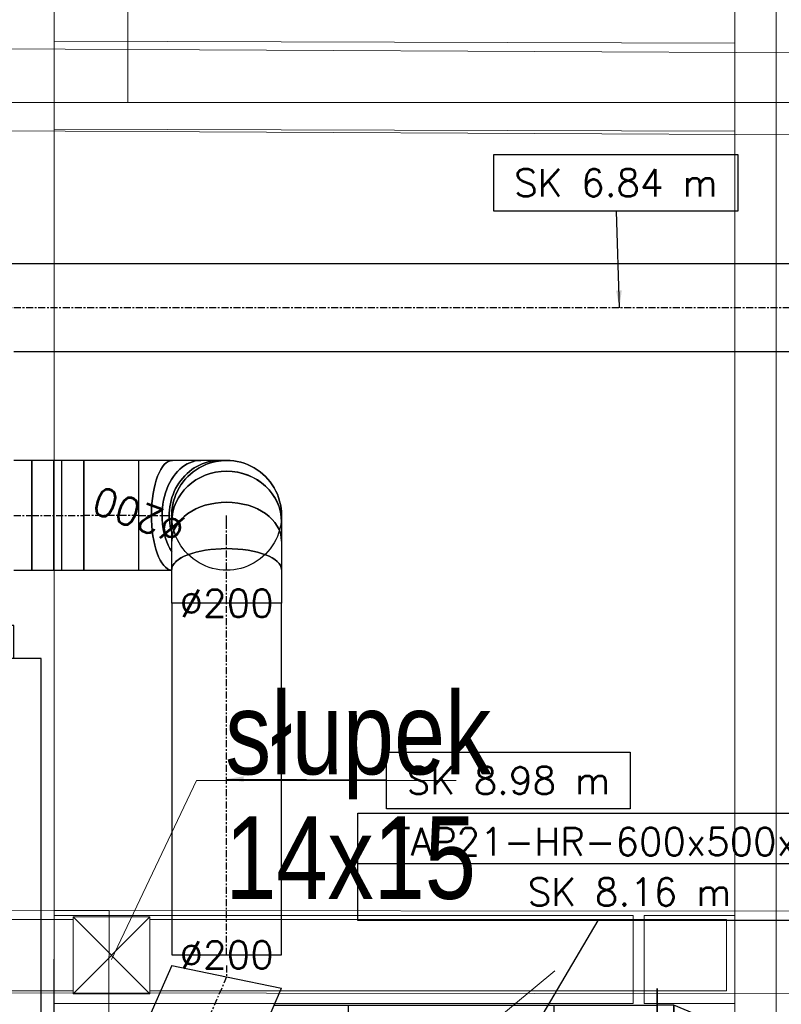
# Model space of a CAD drawing. Header units: millimetres. Extents: x -573548 to 674770, y -246895 to -89040.
# Tile 188 of 199: x 100714 to 102101, y -172915 to -171123. Entities that reach past the tile are written whole.
import ezdxf
from ezdxf.enums import TextEntityAlignment as Align

# ---------------------------------------------------------------- set-up
doc = ezdxf.new("R2010")
doc.units = ezdxf.units.MM
doc.linetypes.add('Oś', pattern=[22.225, 12.7, -3.175, 3.175, -3.175])
for name, color, linetype, lineweight in [('A.05 RZUT PODDASZA_is$0$opisy inne_Nr_pióra__1', 8, 'Continuous', 9), ('A.05 RZUT PODDASZA_is$0$OSIE_Nr_pióra__1', 8, 'Continuous', 9), ('A.05 RZUT PODDASZA_is$0$platew_Nr_pióra__1', 8, 'Continuous', 9), ('A.05 RZUT PODDASZA_is$0$podwaliny_Nr_pióra__7', 8, 'Continuous', 9), ('A.05 RZUT PODDASZA_is$0$Structural - Grid', 8, 'Continuous', 9), ('A.05 RZUT PODDASZA_is$0$Structural - Grid_Nr_pióra__17', 8, 'Continuous', 9), ('A.05 RZUT PODDASZA_is$0$WIDOK_Nr_pióra__1', 8, 'Continuous', 9), ('A.05 RZUT PODDASZA_is$0$wiezba_Nr_pióra__1', 8, 'Continuous', 9), ('A.05 RZUT PODDASZA_is$0$wiezba_Nr_pióra__2', 8, 'Continuous', 9), ('A.05 RZUT PODDASZA_is$0$wiezba_Nr_pióra__41', 8, 'Continuous', 9), ('FLUID-CZERPNY', 7, 'Continuous', 30)]:
    doc.layers.add(name, color=color, linetype=linetype, lineweight=lineweight)
for name, color, linetype in [('FLUID-CZERPNY-50-INF', 7, 'Continuous'), ('FLUID-W2', 7, 'Continuous'), ('FLUID-W2-50-DIM', 7, 'Continuous'), ('FLUID-W2-50-INF', 7, 'Continuous'), ('FLUID-W2-SYM', 7, 'Continuous')]:
    doc.layers.add(name, color=color, linetype=linetype)
doc.styles.add('A.05 RZUT PODDASZA_is$0$STYL_AUTOMATYCZNY_1', font='Arial.ttf')
doc.styles.add('A.05 RZUT PODDASZA_is$0$STYL_AUTOMATYCZNY_6', font='Arial.ttf', dxfattribs={"width": 0.7})
doc.styles.add('FDBES', font='simplex.shx')
doc.dimstyles.new('FDBES', dxfattribs={"dimscale": 50, "dimtxt": 4, "dimasz": 2.5, "dimexe": 0.8, "dimexo": 2, "dimgap": 1, "dimtad": 1, "dimdsep": 46, "dimtxsty": 'FDBES', "dimcen": 2.5, "dimclrd": 4, "dimclre": 5, "dimadec": 0, "dimazin": 0, "dimtfac": 1, "dimtmove": 0, "dimatfit": 3, "dimfxl": 1, "dimarcsym": 0})

# ---------------------------------------------------------------- blocks, each defined once
blk = doc.blocks.new('A.05 RZUT PODDASZA_is$0$Standardowy znacznik osi')
at = {"layer": 'A.05 RZUT PODDASZA_is$0$Structural - Grid_Nr_pióra__17'}
blk.add_line((1000, 0), (17855.4, 0), dxfattribs=at)
at = {"layer": 'A.05 RZUT PODDASZA_is$0$Structural - Grid_Nr_pióra__17', "style": 'A.05 RZUT PODDASZA_is$0$STYL_AUTOMATYCZNY_1'}
for tag, p in [('AC_MarkerText_1_0', (5, -80)), ('AC_MarkerText_1_1', (19360.4, -80))]:
    blk.add_attdef(tag, text='', height=350, rotation=270, dxfattribs=at).set_placement(p, align=Align.TOP_CENTER)
blk = doc.blocks.new('A.05 RZUT PODDASZA_is')
at = {"layer": 'A.05 RZUT PODDASZA_is$0$opisy inne_Nr_pióra__1'}
blk.add_line((100862.1, -95981.7), (100862.1, -96273.8), dxfattribs=at)
for points in [[(100832.3, -97833.8), (100987.1, -97507.8), (101459.7, -97507.8)], [(100221.9, -97854.1), (100714.6, -98133.8), (101302.5, -98133.8), (101639.3, -97854.1)]]:
    blk.add_lwpolyline(points, dxfattribs=at)
at = {"layer": 'A.05 RZUT PODDASZA_is$0$OSIE_Nr_pióra__1'}
for p, q in [((102042.6, -93185.2), (102042.6, -105475.2)), ((107812.3, -96273.8), (96774.8, -96273.8))]:
    blk.add_line(p, q, dxfattribs=at)
at = {"layer": 'A.05 RZUT PODDASZA_is$0$platew_Nr_pióra__1'}
for p, q in [((90752.3, -96126.8), (113537.6, -96240.3)), ((90902.6, -96276.7), (113537.6, -96389.2)), ((92557.2, -97735), (112127.3, -97757.3)), ((92708.3, -97885.2), (112127.3, -97907.3))]:
    blk.add_line(p, q, dxfattribs=at)
at = {"layer": 'A.05 RZUT PODDASZA_is$0$podwaliny_Nr_pióra__7'}
for points in [[(101967.6, -96165.9), (100727.6, -96162.2)], [(100727.6, -96322.2), (101967.6, -96325.9)], [(100727.6, -97913.8), (101782.3, -97913.8), (101782.3, -97753.8), (100727.6, -97753.8)], [(101967.6, -97753.8), (101802.3, -97753.8), (101802.3, -97913.8), (101967.6, -97913.8)]]:
    blk.add_lwpolyline(points, dxfattribs=at)
at = {"layer": 'A.05 RZUT PODDASZA_is$0$WIDOK_Nr_pióra__1'}
blk.add_lwpolyline([(100727.8, -97744.4), (100827.8, -97744.4), (100817.2, -100752.6), (100717.2, -100752.6)], close=True, dxfattribs=at)
at = {"layer": 'A.05 RZUT PODDASZA_is$0$wiezba_Nr_pióra__1'}
for points in [[(100762.3, -97890.9), (99712.3, -97890.9), (99712.3, -97760.9), (100762.3, -97760.9)], [(100902.3, -97890.9), (101952.3, -97890.9), (101952.3, -97760.9), (100902.3, -97760.9)]]:
    blk.add_lwpolyline(points, close=True, dxfattribs=at)
at = {"layer": 'A.05 RZUT PODDASZA_is$0$wiezba_Nr_pióra__2'}
for p, q in [((100727.6, -93185.2), (100727.6, -105475.2)), ((101967.6, -93185.2), (101967.6, -105475.2))]:
    blk.add_line(p, q, dxfattribs=at)
at = {"layer": 'A.05 RZUT PODDASZA_is$0$wiezba_Nr_pióra__41'}
for p, q in [((100902.3, -97895.9), (100762.3, -97755.9)), ((100902.3, -97755.9), (100762.3, -97895.9))]:
    blk.add_line(p, q, dxfattribs=at)
blk.add_lwpolyline([(100902.3, -97895.9), (100762.3, -97895.9), (100762.3, -97755.9), (100902.3, -97755.9)], close=True, dxfattribs=at)
at = {"layer": 'A.05 RZUT PODDASZA_is$0$Structural - Grid', "zscale": 1000, "rotation": 90}
blk.add_blockref('A.05 RZUT PODDASZA_is$0$Standardowy znacznik osi', (101967.3, -108395.1), dxfattribs=at)
at = {"layer": 'A.05 RZUT PODDASZA_is$0$opisy inne_Nr_pióra__1', "insert": (101039.2, -97346.6), "char_height": 150, "attachment_point": 1, "line_spacing_factor": 0.906268, "style": 'A.05 RZUT PODDASZA_is$0$STYL_AUTOMATYCZNY_6'}
blk.add_mtext('\\A1;{\\pql;\\fArial|b0|i0|c238|p0;\\W0.800000;słupek\\P\\pql;\\fArial|b0|i0|c238|p0;\\W0.800000;14x15}', dxfattribs=at)
blk = doc.blocks.new('*U60469')
at = {"color": 150, "linetype": 'Continuous', "lineweight": -2}
for p, q in [((-375, 330), (-375, 300)), ((-375, 300), (-375, -300)), ((375, 179.3), (375, 179.2)), ((375, 179.2), (375, -300)), ((-375, -300), (-375, -330)), ((375, -300), (375, -330))]:
    blk.add_line(p, q, dxfattribs=at)
at = {"color": 0, "linetype": 'ByBlock', "lineweight": -2}
for p, q in [((322.5, 300), (-375, 300)), ((-375, -300), (375, -300))]:
    blk.add_line(p, q, dxfattribs=at)
at = {"color": 150, "linetype": 'Continuous', "lineweight": -3}
for p, q in [((-187.5, 0), (-187.5, 300)), ((187.5, 0), (187.5, 300)), ((0, 0), (0, -300))]:
    blk.add_line(p, q, dxfattribs=at)
blk = doc.blocks.new('*U46225')
at = {"color": 6, "linetype": 'Continuous', "lineweight": -2}
for p, q in [((-1132.5, 0), (-1132.5, 80)), ((1132.5, 80), (1132.5, 0)), ((1132.5, 80), (1132.5, 80)), ((-1132.5, -80), (-1132.5, 0)), ((1132.5, 0), (1132.5, -20.5))]:
    blk.add_line(p, q, dxfattribs=at)
at = {"color": 0, "linetype": 'ByBlock', "lineweight": -2}
for p, q in [((-1132.5, 80), (1132.5, 80)), ((1102.8, -80), (-1132.5, -80))]:
    blk.add_line(p, q, dxfattribs=at)
at = {"layer": 'FLUID-W2-SYM', "color": 7, "linetype": 'Oś', "lineweight": -3}
for q in [(1132.5, 0), (-1132.3, 0)]:
    blk.add_line((-1132.5, 0), q, dxfattribs=at)
blk = doc.blocks.new('*U60467')
at = {"color": 0, "linetype": 'ByBlock', "lineweight": -2}
for p, q in [((-690, 207.5), (-690, 157.5)), ((690, 207.5), (-690, 207.5)), ((690, 0), (690, 207.5)), ((-690, 157.5), (-750, 157.5)), ((750, 157.5), (690, 157.5)), ((690, -207.5), (690, 0)), ((-750, -157.5), (-690, -157.5)), ((-690, -157.5), (-690, -207.5)), ((690, -157.5), (750, -157.5)), ((-690, -207.5), (690, -207.5))]:
    blk.add_line(p, q, dxfattribs=at)
at = {"color": 6, "linetype": 'Continuous', "lineweight": -2}
for p, q in [((-750, 157.5), (-750, 0)), ((750, 0), (750, 157.5)), ((-750, 0), (-750, -157.5)), ((750, -157.5), (750, 0))]:
    blk.add_line(p, q, dxfattribs=at)
at = {"color": 6, "linetype": 'Continuous', "lineweight": -3}
for p, q in [((-690, 0), (-690, 157.5)), ((-690, -157.5), (-690, 0))]:
    blk.add_line(p, q, dxfattribs=at)
at = {"layer": 'FLUID-W2-SYM', "color": 7, "linetype": 'Oś', "lineweight": -3}
for p in [(-750, 0), (749.8, 0)]:
    blk.add_line(p, (750, 0), dxfattribs=at)
blk = doc.blocks.new('*U46210')
at = {"color": 6, "linetype": 'Continuous', "lineweight": -2}
for p, q in [((0, 190, 100), (0, 190)), ((0, 190), (0, 190, -100))]:
    blk.add_line(p, q, dxfattribs=at)
at = {"color": 0, "linetype": 'ByBlock', "lineweight": -2}
for p, q in [((0, 157.5, 100), (0, 190, 100)), ((0, 190, -100), (0, 157.5, -100))]:
    blk.add_line(p, q, dxfattribs=at)
at = {"color": 6, "linetype": 'Continuous', "lineweight": -3, "extrusion": (1, 1.83697e-16, -8.39587e-29)}
blk.add_ellipse((0, 0), major_axis=(0, 125), ratio=1, start_param=0, end_param=3.141593, dxfattribs=at)
at = {"color": 6, "linetype": 'Continuous', "lineweight": -3, "extrusion": (1, 1.83697e-16, 3.00215e-29)}
blk.add_ellipse((0, 0), major_axis=(0, -125), ratio=1, start_param=0, end_param=3.141593, dxfattribs=at)
at = {"color": 6, "linetype": 'Continuous', "lineweight": -3, "extrusion": (-1, -1.83697e-16, -3.00215e-29)}
blk.add_ellipse((0, 0), major_axis=(0, -125), ratio=1, start_param=0, end_param=3.141593, dxfattribs=at)
at = {"color": 6, "linetype": 'Continuous', "lineweight": -3, "extrusion": (-1, -1.83697e-16, 8.39587e-29)}
blk.add_ellipse((0, 0), major_axis=(0, 125), ratio=1, start_param=0, end_param=3.141593, dxfattribs=at)
at = {"layer": 'FLUID-W2-SYM', "color": 7, "linetype": 'Oś', "lineweight": -3}
blk.add_line((0, 157.5), (0, 190), dxfattribs=at)
blk = doc.blocks.new('*U46300')
at = {"color": 0, "linetype": 'ByBlock', "lineweight": -2}
for p, q in [((0, 29.8, 100), (0, 17.8, 100)), ((0, 17.8, 100), (0, -16.9, 100)), ((0, -16.9, 100), (0, -68.8, 100)), ((0, -68.8, 100), (0, -130, 100)), ((0, -130, -100), (0, -70, -100))]:
    blk.add_line(p, q, dxfattribs=at)
at = {"color": 6, "linetype": 'Continuous', "lineweight": -2}
blk.add_line((0, -130, -100), (0, -130, 100), dxfattribs=at)
at = {"color": 6, "linetype": 'Continuous', "lineweight": -2, "extrusion": (-1, 1.60677e-16, 1.0951e-19)}
blk.add_ellipse((0, 30), major_axis=(0, -100, -0.2), ratio=1, start_param=0, end_param=1.573002, dxfattribs=at)
at = {"color": 6, "linetype": 'Continuous', "lineweight": -3, "extrusion": (-1, 1.60812e-16, -6.12323e-17)}
for centre, ratio, start_param in [((0, 17.8), 0.92388, 1.255036), ((0, -16.9), 0.707107, 0.850289), ((0, -68.8), 0.382683, 0.032129)]:
    blk.add_ellipse(centre, major_axis=(0, 0, -100), ratio=ratio, start_param=start_param, end_param=3.141593, dxfattribs=at)
at = {"color": 6, "linetype": 'Continuous', "lineweight": -3, "extrusion": (1, -1.60812e-16, 6.12323e-17)}
for centre, ratio, end_param in [((0, 17.8), 0.92388, 1.886557), ((0, -16.9), 0.707107, 2.291304), ((0, -68.8), 0.382683, 3.109464)]:
    blk.add_ellipse(centre, major_axis=(0, 0, 100), ratio=ratio, start_param=0, end_param=end_param, dxfattribs=at)
at = {"layer": 'FLUID-W2-SYM', "color": 7, "linetype": 'Oś', "lineweight": -3}
blk.add_line((0, -130), (0, -70), dxfattribs=at)
blk = doc.blocks.new('*U46278')
at = {"color": 0, "linetype": 'ByBlock', "lineweight": -2}
for p, q in [((47.5, 0, -100), (-47.5, 0, -100)), ((-47.5, 0, 100), (47.5, 0, 100))]:
    blk.add_line(p, q, dxfattribs=at)
at = {"color": 6, "linetype": 'Continuous', "lineweight": -2}
for p, q in [((-47.5, 0, -100), (-47.5, 0, 100)), ((47.5, 0, 100), (47.5, 0, -100))]:
    blk.add_line(p, q, dxfattribs=at)
at = {"color": 6, "linetype": 'Continuous', "lineweight": -3}
for p, q in [((-7.5, 0, 100), (-7.5, 0, -100)), ((7.5, 0, 100), (7.5, 0, -100))]:
    blk.add_line(p, q, dxfattribs=at)
at = {"layer": 'FLUID-W2-SYM', "color": 7, "linetype": 'Oś', "lineweight": -3}
blk.add_line((-47.5, 0), (47.5, 0), dxfattribs=at)
blk = doc.blocks.new('*U46297')
at = {"color": 6, "linetype": 'Continuous', "lineweight": -3, "extrusion": (1, -2.95407e-32, 1.60812e-16)}
for major_axis in [(0, 0, -100), (0, 0, 100)]:
    blk.add_ellipse((0, 0), major_axis=major_axis, ratio=1, start_param=0, end_param=3.141593, dxfattribs=at)
at = {"color": 6, "linetype": 'Continuous', "lineweight": -2, "extrusion": (-1, -2.89447e-29, -1.60812e-16)}
blk.add_ellipse((0, 0), major_axis=(0, 0, 100), ratio=1, start_param=0, end_param=3.141593, dxfattribs=at)
blk = doc.blocks.new('*U59009')
at = {"color": 0, "linetype": 'ByBlock', "lineweight": -2}
for p, q in [((0, 30, 100), (0, 17.8, 100)), ((0, 17.8, -100), (0, 30, -100)), ((0, 17.8, 100), (0, -16.9, 100)), ((0, -16.9, -100), (0, 17.8, -100)), ((0, -16.9, 100), (0, -68.8, 100)), ((0, -68.8, -100), (0, -16.9, -100)), ((0, -68.8, 100), (0, -130, 100)), ((0, -130, -100), (0, -68.8, -100))]:
    blk.add_line(p, q, dxfattribs=at)
at = {"color": 6, "linetype": 'Continuous', "lineweight": -2}
blk.add_line((0, -130, 100), (0, -130, -100), dxfattribs=at)
at = {"color": 6, "linetype": 'Continuous', "lineweight": -2, "extrusion": (-1, 1.11022e-16, -1.83697e-16)}
blk.add_ellipse((0, 30), major_axis=(0, 0, 100), ratio=1, start_param=0, end_param=3.141593, dxfattribs=at)
at = {"color": 6, "linetype": 'Continuous', "lineweight": -3, "extrusion": (-1, -1.83697e-16, -1.83697e-16)}
for centre, major_axis, ratio, start_param, end_param in [((0, 17.8), (0, 0, 100), 0.92388, 0, 1.570796), ((0, 17.8), (0, 0, -100), 0.92388, 4.712389, 6.283185), ((0, -16.9), (0, 0, 100), 0.707107, 0, 1.570796), ((0, -16.9), (0, 0, -100), 0.707107, 4.712389, 6.283185), ((0, -68.8), (0, 0, 100), 0.382683, 1.570796, 3.141593), ((0, -68.8), (0, 0, 100), 0.382683, 0, 1.570796)]:
    blk.add_ellipse(centre, major_axis=major_axis, ratio=ratio, start_param=start_param, end_param=end_param, dxfattribs=at)
at = {"color": 6, "linetype": 'Continuous', "lineweight": -3, "extrusion": (1, 1.83697e-16, 1.83697e-16)}
for centre, major_axis, ratio, start_param, end_param in [((0, 17.8), (0, 0, -100), 0.92388, 0, 1.570796), ((0, 17.8), (0, 0, -100), 0.92388, 1.570796, 3.141593), ((0, -16.9), (0, 0, 100), 0.707107, 4.712389, 6.283185), ((0, -16.9), (0, 0, -100), 0.707107, 0, 1.570796), ((0, -68.8), (0, 0, 100), 0.382683, 4.712389, 6.283185), ((0, -68.8), (0, 0, -100), 0.382683, 0, 1.570796)]:
    blk.add_ellipse(centre, major_axis=major_axis, ratio=ratio, start_param=start_param, end_param=end_param, dxfattribs=at)
at = {"layer": 'FLUID-W2-SYM', "color": 7, "linetype": 'Oś', "lineweight": -3}
for p, q in [((0, 17.8), (0, 30)), ((0, -16.9), (0, 17.8)), ((0, -68.8), (0, -16.9)), ((0, -130), (0, -68.8))]:
    blk.add_line(p, q, dxfattribs=at)
blk = doc.blocks.new('*U59007')
at = {"color": 6, "linetype": 'Continuous', "lineweight": -2}
for p, q in [((-320, 100), (-320, 0)), ((320, 0), (320, 100)), ((-320, 0), (-320, -100)), ((320, -100), (320, 0))]:
    blk.add_line(p, q, dxfattribs=at)
at = {"color": 0, "linetype": 'ByBlock', "lineweight": -2}
for p, q in [((320, 100), (-320, 100)), ((-320, -100), (320, -100))]:
    blk.add_line(p, q, dxfattribs=at)
at = {"layer": 'FLUID-W2-SYM', "color": 7, "linetype": 'Oś', "lineweight": -3}
blk.add_line((-320, 0), (320, 0), dxfattribs=at)
blk = doc.blocks.new('*U46277')
at = {"color": 6, "linetype": 'Continuous', "lineweight": -2}
for p, q in [((-50, 0), (-50, 100)), ((50, 100), (50, 0)), ((-50, -100), (-50, 0)), ((50, 0), (50, -100))]:
    blk.add_line(p, q, dxfattribs=at)
at = {"color": 0, "linetype": 'ByBlock', "lineweight": -2}
for p, q in [((-50, 100), (50, 100)), ((50, -100), (-50, -100))]:
    blk.add_line(p, q, dxfattribs=at)
at = {"layer": 'FLUID-W2-SYM', "color": 7, "linetype": 'Oś', "lineweight": -3}
blk.add_line((-50, 0), (50, 0), dxfattribs=at)
blk = doc.blocks.new('*U60468')
at = {"color": 0, "linetype": 'ByBlock', "lineweight": -2}
for p, q in [((-230.9, 100), (189.1, 284)), ((189.1, 284), (250, 284)), ((230.9, 84), (-189.1, -100)), ((250, 84), (230.9, 84))]:
    blk.add_line(p, q, dxfattribs=at)
at = {"color": 6, "linetype": 'Continuous', "lineweight": -3}
for p, q in [((210, 184), (189.1, 284)), ((230.9, 84), (210, 184)), ((-230.9, 100), (-210, 0)), ((-210, 0), (-189.1, -100))]:
    blk.add_line(p, q, dxfattribs=at)
at = {"color": 6, "linetype": 'Continuous', "lineweight": -2}
for p, q in [((250, 284), (250, 184)), ((250, 184), (250, 84))]:
    blk.add_line(p, q, dxfattribs=at)
at = {"layer": 'FLUID-W2-SYM', "color": 7, "linetype": 'Oś', "lineweight": -3}
for p, q in [((-210, 0), (210, 184)), ((210, 184), (250, 184)), ((-230.9, 0), (-210, 0))]:
    blk.add_line(p, q, dxfattribs=at)
blk = doc.blocks.new('*U59288')
at = {"color": 150, "linetype": 'Continuous', "lineweight": -2}
for p, q in [((-150, 280), (-150, -280)), ((150, 280), (150, -380))]:
    blk.add_line(p, q, dxfattribs=at)
at = {"color": 0, "linetype": 'ByBlock', "lineweight": -2}
for p, q in [((-120, 250), (-150, 250)), ((120, 250), (-120, 250)), ((150, 250), (120, 250)), ((-150, -250), (-120, -250)), ((-120, -250), (120, -350)), ((120, -350), (150, -350))]:
    blk.add_line(p, q, dxfattribs=at)
at = {"color": 150, "linetype": 'Continuous', "lineweight": -3}
for p, q in [((-120, -250), (-120, 250)), ((-120, 250), (-120, -250)), ((120, -350), (120, 250)), ((120, 250), (120, -350))]:
    blk.add_line(p, q, dxfattribs=at)
blk = doc.blocks.new('*U58833')
at = {"lineweight": -2}
blk.add_lwpolyline([(291.2, 49.1), (735, 49.1), (735, -54.2), (291.2, -54.2)], close=True, dxfattribs=at)
at = {"insert": (513.1, -2.6), "char_height": 50, "attachment_point": 5, "line_spacing_factor": 1.1, "style": 'FDBES'}
blk.add_mtext('SK 8.98 m', dxfattribs=at)
blk.add_leader([(0, 0), (291.2, -1.5)], dimstyle='FDBES', override={"dimscale": 12.5, "dimclrd": 256, "dimclre": 256})
blk = doc.blocks.new('*U58834')
at = {"lineweight": -2}
blk.add_lwpolyline([(-228.5, 278.9), (215.3, 278.9), (215.3, 175.5), (-228.5, 175.5)], close=True, dxfattribs=at)
at = {"insert": (-6.6, 227.2), "char_height": 50, "attachment_point": 5, "line_spacing_factor": 1.1, "style": 'FDBES'}
blk.add_mtext('SK 6.84 m', dxfattribs=at)
blk.add_leader([(0, 0), (-5.1, 175.5)], dimstyle='FDBES', override={"dimscale": 12.5, "dimclrd": 256, "dimclre": 256})
blk = doc.blocks.new('*U58865')
at = {"lineweight": -2}
blk.add_line((819, 557.4), (-170, 557.4), dxfattribs=at)
blk.add_lwpolyline([(-170, 649.1), (819, 649.1), (819, 454.1), (-170, 454.1)], close=True, dxfattribs=at)
at = {"insert": (324.5, 551.6), "char_height": 50, "width": 800, "attachment_point": 5, "line_spacing_factor": 1.1, "style": 'FDBES'}
blk.add_mtext('TAP21-HR-600x500x750\\PSK 8.16 m', dxfattribs=at)
blk.add_leader([(0, 0), (267.1, 454.1)], dimstyle='FDBES', override={"dimscale": 12.5, "dimclrd": 256, "dimclre": 256})

msp = doc.modelspace()

# ---------------------------------------------------------------- block references
msp.add_blockref('A.05 RZUT PODDASZA_is', (49.4, -75000))

# ---------------------------------------------------------------- next in the draw order: block references
at = {"layer": 'FLUID-CZERPNY', "color": 150, "linetype": 'Continuous', "extrusion": (-1.22465e-16, 7.4988e-33, -1), "rotation": 360}
msp.add_blockref('*U60469', (-101500.5, -173216.6, -8411), dxfattribs=at)
at = {"layer": 'FLUID-CZERPNY', "color": 150, "linetype": 'Continuous', "rotation": 180}
msp.add_blockref('*U59288', (102025.5, -173266.6, 8361), dxfattribs=at)
at = {"layer": 'FLUID-CZERPNY-50-INF', "linetype": 'ByBlock'}
msp.add_blockref('*U58865', (101500.5, -173216.6, 8411), dxfattribs=at)
at = {"layer": 'FLUID-W2', "color": 6, "linetype": 'Continuous', "extrusion": (-1.22465e-16, 0, -1), "rotation": 360}
msp.add_blockref('*U46225', (-101806.6, -171647.2, -6920.2), dxfattribs=at)
at = {"layer": 'FLUID-W2', "color": 6, "linetype": 'Continuous', "extrusion": (6.12323e-17, -1, 1.83697e-16), "rotation": 270}
msp.add_blockref('*U46210', (100546.3, 8418.3, 172025.2), dxfattribs=at)
at = {"layer": 'FLUID-W2', "color": 6, "linetype": 'Continuous', "extrusion": (0, -1, -1.83697e-16)}
msp.add_blockref('*U46278', (100783.8, 8418.3, 172025.2), dxfattribs=at)
at = {"layer": 'FLUID-W2', "color": 6, "linetype": 'Continuous', "extrusion": (-1.22465e-16, 0, -1)}
msp.add_blockref('*U46277', (-100881.3, -172025.2, -8418.3), dxfattribs=at)
at = {"layer": 'FLUID-W2', "color": 6, "linetype": 'Continuous', "extrusion": (-1.83697e-16, 1, 6.12323e-17), "rotation": 90.00000000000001}
msp.add_blockref('*U46300', (-101061.3, 8448.3, -172025.2), dxfattribs=at)
at = {"layer": 'FLUID-W2', "color": 6, "linetype": 'Continuous', "extrusion": (1, 1.83697e-16, -1.60812e-16), "rotation": 270}
msp.add_blockref('*U46297', (-172025.2, 8748.3, 101091.3), dxfattribs=at)
at = {"layer": 'FLUID-W2', "color": 6, "linetype": 'Continuous', "extrusion": (1, 0, -1.83697e-16), "rotation": 270}
msp.add_blockref('*U59009', (-172055.2, 9048.3, 101091.3), dxfattribs=at)
at = {"layer": 'FLUID-W2', "color": 6, "linetype": 'Continuous', "rotation": 89.99999999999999}
for name, p in [('*U59007', (101091.3, -172505.2, 9078.3)), ('*U60467', (100546.3, -172975.8, 8910.8))]:
    msp.add_blockref(name, p, dxfattribs=at)
at = {"layer": 'FLUID-W2', "color": 6, "linetype": 'Continuous', "extrusion": (-1.22465e-16, 2.46519e-32, -1), "rotation": 270}
msp.add_blockref('*U60468', (-101091.3, -173075.2, -9078.3), dxfattribs=at)
at = {"layer": 'FLUID-W2-50-INF', "linetype": 'ByBlock'}
for name, p in [('*U58834', (101806.6, -171647.2, 6920.2)), ('*U58833', (101091.3, -172505.2, 9078.3))]:
    msp.add_blockref(name, p, dxfattribs=at)

# ---------------------------------------------------------------- next in the draw order: texts
at = {"layer": 'FLUID-W2-50-DIM', "insert": (100931.3, -172025.2, 8418.3), "char_height": 50, "attachment_point": 5, "rotation": 159.1547, "style": 'FDBES'}
msp.add_mtext('∅200\\P', dxfattribs=at)
at = {"layer": 'FLUID-W2-50-DIM', "char_height": 50, "attachment_point": 5, "style": 'FDBES'}
for insert in [(101091.3, -172185.2, 9078.3), (101091.3, -172825.2, 9078.3)]:
    msp.add_mtext('∅200\\P', dxfattribs=dict(at, insert=insert))

doc.saveas('drawing.dxf')
